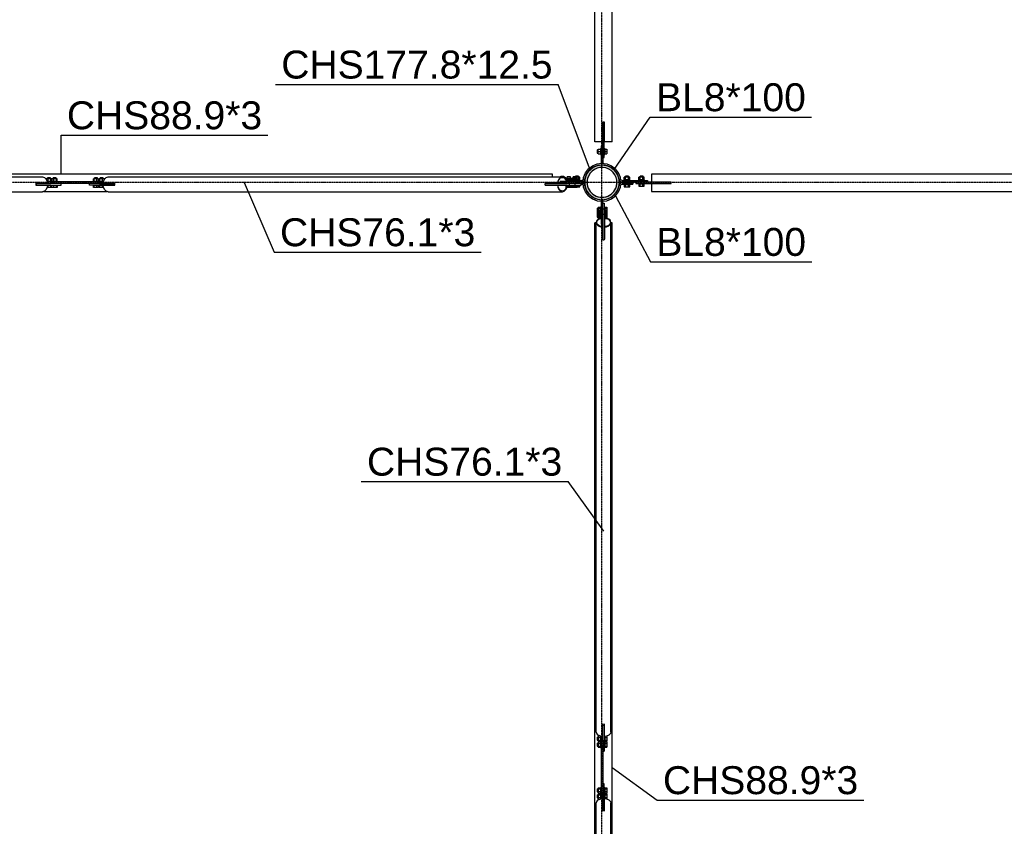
# Model space of a CAD drawing. Header units: millimetres. Extents: x 0 to 142951, y 0 to 27942.
# Tile 51 of 70: x 70763 to 75810, y 17199 to 21334. Entities that reach past the tile are written whole.
import ezdxf

# ---------------------------------------------------------------- set-up
doc = ezdxf.new("R2010")
doc.units = ezdxf.units.MM
doc.linetypes.add('DXK_LINE_DOT3', pattern=[5.9187, 2.979, -0.9799, 0.9799, -0.9799])
doc.styles.add('Arial', font='ARIAL.TTF', dxfattribs={"height": 0.2})

# ---------------------------------------------------------------- blocks, each defined once
blk = doc.blocks.new('Bolt-43685 - 42569')
at = {"color": 7}
for p, q in [((73722.8, 17656.2), (73722.8, 17640.4)), ((73722.8, 17656.2), (73727.8, 17656.2)), ((73722.8, 17640.4), (73727.8, 17640.4)), ((73722.8, 17625.4), (73722.8, 17609.7)), ((73722.8, 17625.4), (73727.8, 17625.4)), ((73727.8, 17662), (73727.8, 17634.7)), ((73727.8, 17662), (73737.7, 17662)), ((73727.8, 17653.1), (73740.8, 17653.1)), ((73727.8, 17639.5), (73740.8, 17639.5)), ((73727.8, 17634.7), (73740.8, 17634.7)), ((73727.8, 17631.2), (73727.8, 17603.9)), ((73727.8, 17631.2), (73740.8, 17631.2)), ((73727.8, 17622.4), (73740.8, 17622.4)), ((73740.8, 17660.7), (73740.8, 17633.5)), ((73740.8, 17633.5), (73743.8, 17633.5)), ((73740.8, 17632.3), (73740.8, 17602.8)), ((73740.8, 17632.3), (73743.8, 17632.3)), ((73759.8, 17663.1), (73760.8, 17663.1)), ((73759.8, 17633.5), (73762.8, 17633.5)), ((73759.8, 17632.3), (73762.8, 17632.3)), ((73762.8, 17659.5), (73762.8, 17633.5)), ((73762.8, 17653.1), (73772.8, 17653.1)), ((73762.8, 17639.5), (73772.8, 17639.5)), ((73762.8, 17634.7), (73772.8, 17634.7)), ((73762.8, 17632.3), (73762.8, 17602.8)), ((73762.8, 17631.2), (73772.8, 17631.2)), ((73762.8, 17622.4), (73772.8, 17622.4)), ((73772.8, 17661.5), (73772.8, 17634.7)), ((73772.8, 17631.2), (73772.8, 17603.9)), ((73722.8, 17609.7), (73727.8, 17609.7)), ((73727.8, 17608.7), (73740.8, 17608.7)), ((73727.8, 17603.9), (73740.8, 17603.9)), ((73740.8, 17602.8), (73743.8, 17602.8)), ((73759.8, 17602.8), (73762.8, 17602.8)), ((73762.8, 17608.7), (73772.8, 17608.7)), ((73762.8, 17603.9), (73772.8, 17603.9))]:
    blk.add_line(p, q, dxfattribs=at)
blk = doc.blocks.new('Part-42590 - 42569')
h = blk.add_hatch(color=6)
h.paths.add_polyline_path([(73836.7, 20500), (73833.7, 20523), (73824.8, 20544.5), (73810.7, 20562.9), (73792.3, 20577), (73770.8, 20585.9), (73747.8, 20588.9), (73724.8, 20585.9), (73703.4, 20577), (73685, 20562.9), (73670.9, 20544.5), (73662, 20523), (73658.9, 20500), (73662, 20477), (73670.9, 20455.6), (73685, 20437.1), (73703.4, 20423), (73724.8, 20414.1), (73747.8, 20411.1), (73770.8, 20414.1), (73792.3, 20423), (73810.7, 20437.1), (73824.8, 20455.6), (73833.7, 20477)])
h.paths.add_polyline_path([(73814, 20461.8), (73801.9, 20446), (73786, 20433.8), (73767.6, 20426.2), (73747.8, 20423.6), (73728.1, 20426.2), (73709.6, 20433.8), (73693.8, 20446), (73681.7, 20461.8), (73674, 20480.2), (73671.4, 20500), (73674, 20519.8), (73681.7, 20538.2), (73693.8, 20554), (73709.6, 20566.2), (73728.1, 20573.8), (73747.8, 20576.4), (73767.6, 20573.8), (73786, 20566.2), (73801.9, 20554), (73814, 20538.2), (73821.6, 20519.8), (73824.2, 20500), (73821.6, 20480.2)])
for radius, start, end in [(88.9, 15, 195), (76.4, 345, 165), (88.9, 195, 15), (76.4, 165, 345)]:
    blk.add_arc((73747.8, 20500), radius, start, end)
blk = doc.blocks.new('Part-43796 - 42569')
at = {"color": 7}
for p, q in [((70861.4, 20495), (70861.4, 20494)), ((71192.2, 20502), (70903.5, 20502)), ((71172.5, 20494), (70923.2, 20494)), ((70926.6, 20494), (70926.6, 20502)), ((71169.1, 20494), (71169.1, 20502)), ((71234.2, 20494), (71234.2, 20495))]:
    blk.add_line(p, q, dxfattribs=at)
blk = doc.blocks.new('Part-43684 - 42569')
at = {"color": 7}
for p, q in [((73751.8, 17640.1), (73751.8, 17721.4)), ((73751.8, 17717), (73759.8, 17717)), ((73759.8, 17721.4), (73759.8, 17583.6)), ((73751.8, 17586.2), (73759.8, 17586.2)), ((73751.8, 17583.6), (73759.8, 17583.6))]:
    blk.add_line(p, q, dxfattribs=at)
blk = doc.blocks.new('Bolt-43634 - 42569')
at = {"color": 7}
for p, q in [((73891, 20513), (73861, 20513)), ((73861, 20510), (73861, 20513)), ((73889.8, 20526), (73862.1, 20526)), ((73862.1, 20513), (73862.1, 20526)), ((73884, 20532), (73868, 20532)), ((73868, 20526), (73868, 20532)), ((73868, 20498), (73868, 20502)), ((73869, 20513), (73869, 20526)), ((73882.9, 20513), (73882.9, 20526)), ((73884, 20526), (73884, 20532)), ((73884, 20498), (73884, 20502)), ((73889.8, 20513), (73889.8, 20526)), ((73891, 20510), (73891, 20513)), ((73861, 20487), (73861, 20490)), ((73891, 20487), (73861, 20487)), ((73862.1, 20487), (73862.1, 20477)), ((73862.1, 20477), (73889.8, 20477)), ((73869, 20477), (73869, 20487)), ((73882.9, 20477), (73882.9, 20487)), ((73889.8, 20477), (73889.8, 20487)), ((73891, 20487), (73891, 20490))]:
    blk.add_line(p, q, dxfattribs=at)
blk = doc.blocks.new('Part-43531 - 42569')
at = {"color": 7}
for p, q in [((73711.4, 14707.9), (73711.4, 20292.1)), ((73717.8, 20292.1), (73711.4, 20292.1)), ((73760.3, 20255.9), (73760.3, 20292.1)), ((73760.3, 20292.1), (73760.8, 20292.1)), ((73800.3, 20292.1), (73793.9, 20292.1)), ((73800.3, 14707.9), (73800.3, 20292.1)), ((73751.3, 20255.9), (73751.3, 20285.1)), ((73751.3, 14714.9), (73751.3, 14744.1)), ((73760.3, 14707.9), (73760.3, 14744.1)), ((73711.4, 14707.9), (73717.8, 14707.9)), ((73760.3, 14707.9), (73760.8, 14707.9)), ((73800.3, 14707.9), (73793.9, 14707.9))]:
    blk.add_line(p, q, dxfattribs=at)
blk = doc.blocks.new('Bolt-43770 - 42569')
at = {"color": 7}
for p, q in [((73722.8, 20665.9), (73722.8, 20649.9)), ((73722.8, 20665.9), (73727.8, 20665.9)), ((73722.8, 20649.9), (73727.8, 20649.9)), ((73727.8, 20645.9), (73727.8, 20669.9)), ((73727.8, 20669.9), (73740.8, 20669.9)), ((73727.8, 20657.9), (73740.8, 20657.9)), ((73727.8, 20645.9), (73740.8, 20645.9)), ((73740.8, 20672.9), (73740.8, 20642.9)), ((73740.8, 20672.9), (73743.8, 20672.9)), ((73759.8, 20672.9), (73762.8, 20672.9)), ((73762.8, 20672.9), (73762.8, 20642.9)), ((73762.8, 20669.9), (73772.8, 20669.9)), ((73762.8, 20657.9), (73772.8, 20657.9)), ((73762.8, 20645.9), (73772.8, 20645.9)), ((73772.8, 20669.9), (73772.8, 20645.9)), ((73740.8, 20642.9), (73743.8, 20642.9)), ((73759.8, 20642.9), (73762.8, 20642.9))]:
    blk.add_line(p, q, dxfattribs=at)
blk = doc.blocks.new('Part-43785 - 42569')
at = {"color": 7}
for p, q in [((68525.8, 20495), (68525.9, 20496)), ((68635.6, 20495), (68525.8, 20495)), ((68527, 20504), (68527.1, 20504.6)), ((68532.7, 20516.9), (68527.1, 20504.6)), ((68527.8, 20495), (68528, 20496)), ((68529.2, 20504), (68534.1, 20514.8)), ((68541.1, 20525.2), (68532.7, 20516.9)), ((68534.1, 20514.8), (68541.9, 20522.4)), ((68551, 20528.1), (68541.1, 20525.2)), ((68541.9, 20522.4), (68551, 20525.1)), ((68551, 20528.1), (70879.3, 20528.1)), ((68560.8, 20525.2), (68551, 20528.1)), ((68551, 20525.1), (68560.1, 20522.4)), ((68560.1, 20522.4), (68567.8, 20514.8)), ((68569.2, 20516.9), (68560.8, 20525.2)), ((68567.8, 20514.8), (68572.9, 20503.4)), ((68574.8, 20504.6), (68569.2, 20516.9)), ((68572.9, 20503.4), (68574.1, 20495)), ((68576.1, 20495), (68574.8, 20504.6)), ((68585.2, 20494), (68585.3, 20495)), ((68587.2, 20494), (68587.3, 20495)), ((68633.7, 20494), (68633.6, 20495)), ((68635.7, 20494), (68635.6, 20495)), ((70845, 20495), (70904.5, 20495)), ((70845, 20495), (70845.6, 20490)), ((70879.3, 20528.1), (70889.2, 20525.2)), ((70889.2, 20525.2), (70897.6, 20516.9)), ((70897.6, 20516.9), (70903.2, 20504.6)), ((70903.2, 20504.6), (70904.5, 20495)), ((68635.6, 20485), (68525.8, 20485)), ((68525.8, 20485), (68527.1, 20475.4)), ((68527.1, 20475.4), (68532.7, 20463.1)), ((68529, 20476.6), (68527.8, 20485)), ((68534.1, 20465.2), (68529, 20476.6)), ((68532.7, 20463.1), (68541.1, 20454.8)), ((68541.9, 20457.6), (68534.1, 20465.2)), ((68541.1, 20454.8), (68551, 20452)), ((68551, 20455), (68541.9, 20457.6)), ((68560.1, 20457.6), (68551, 20455)), ((68551, 20452), (68560.8, 20454.8)), ((68551, 20452), (70879.3, 20452)), ((68567.8, 20465.2), (68560.1, 20457.6)), ((68560.8, 20454.8), (68569.2, 20463.1)), ((68572.9, 20476.6), (68567.8, 20465.2)), ((68569.2, 20463.1), (68574.8, 20475.4)), ((68574.1, 20485), (68572.9, 20476.6)), ((68574.8, 20475.4), (68576.1, 20485)), ((68585.3, 20485), (68585.2, 20486)), ((68587.3, 20485), (68587.2, 20486)), ((68633.6, 20485), (68633.7, 20486)), ((68635.6, 20485), (68635.7, 20486)), ((70845.6, 20490), (70845, 20485)), ((70845, 20485), (70904.5, 20485)), ((70889.2, 20454.8), (70879.3, 20452)), ((70897.6, 20463.1), (70889.2, 20454.8)), ((70903.2, 20475.4), (70897.6, 20463.1)), ((70904.5, 20485), (70903.2, 20475.4))]:
    blk.add_line(p, q, dxfattribs=at)
blk = doc.blocks.new('Part-43682 - 42569')
at = {"color": 7}
for p, q in [((73759.8, 17416.4), (73751.8, 17416.4)), ((73759.8, 17278.6), (73759.8, 17416.4)), ((73751.8, 17413.8), (73759.8, 17413.8)), ((73751.8, 17278.6), (73751.8, 17359.9)), ((73751.8, 17283), (73759.8, 17283))]:
    blk.add_line(p, q, dxfattribs=at)
blk = doc.blocks.new('Part-43629 - 42569')
at = {"color": 7}
for p, q in [((73699.1, 20584.4), (73722.6, 20594.1)), ((73722.6, 20594.1), (73747.8, 20597.5)), ((73747.8, 20597.5), (73773.1, 20594.1)), ((73773.1, 20594.1), (73796.6, 20584.4)), ((73653.7, 20525.2), (73663.4, 20548.7)), ((73661.5, 20523.1), (73670.4, 20544.7)), ((73663.4, 20548.7), (73678.9, 20568.9)), ((73670.4, 20544.7), (73684.6, 20563.2)), ((73678.9, 20568.9), (73699.1, 20584.4)), ((73684.6, 20563.2), (73703.1, 20577.4)), ((73703.1, 20577.4), (73724.7, 20586.4)), ((73724.7, 20586.4), (73747.8, 20589.4)), ((73747.8, 20589.4), (73771, 20586.4)), ((73771, 20586.4), (73792.5, 20577.4)), ((73792.5, 20577.4), (73811.1, 20563.2)), ((73796.6, 20584.4), (73816.8, 20568.9)), ((73825.3, 20544.7), (73811.1, 20563.2)), ((73832.3, 20548.7), (73816.8, 20568.9)), ((73834.2, 20523.1), (73825.3, 20544.7)), ((73842, 20525.2), (73832.3, 20548.7)), ((73566.1, 20510), (73644.7, 20510)), ((73648.4, 20510.9), (73644.7, 20510)), ((73651.2, 20513.4), (73648.4, 20510.9)), ((73652.6, 20517), (73651.2, 20513.4)), ((73652.3, 20504), (73657.8, 20508.8)), ((73652.6, 20517), (73653.7, 20525.2)), ((73657.8, 20508.8), (73660.5, 20515.9)), ((73660.5, 20515.9), (73661.5, 20523.1)), ((73835.1, 20515.9), (73834.2, 20523.1)), ((73835.1, 20515.9), (73837.9, 20508.8)), ((73837.9, 20508.8), (73843.6, 20503.8)), ((73843.1, 20517), (73842, 20525.2)), ((73844.5, 20513.4), (73843.1, 20517)), ((73843.6, 20503.8), (73851, 20502)), ((73847.3, 20510.9), (73844.5, 20513.4)), ((73851, 20510), (73847.3, 20510.9)), ((73851, 20510), (73981, 20510)), ((73851, 20502), (73981, 20502)), ((73981, 20510), (73981, 20502))]:
    blk.add_line(p, q, dxfattribs=at)
blk = doc.blocks.new('Part-43681 - 42569')
at = {"color": 7}
for p, q in [((73750.8, 17698.2), (73751.8, 17698.2)), ((73743.8, 17660.1), (73743.8, 17339.9)), ((73743.8, 17636.9), (73751.8, 17636.9)), ((73751.8, 17640.1), (73751.8, 17359.9)), ((73743.8, 17363.1), (73751.8, 17363.1)), ((73751.8, 17301.8), (73750.8, 17301.8))]:
    blk.add_line(p, q, dxfattribs=at)
blk = doc.blocks.new('Bolt-43693 - 42569')
at = {"color": 7}
for p, q in [((73722.8, 20367.7), (73722.8, 20367.3)), ((73722.8, 20367.7), (73727.8, 20367.7)), ((73722.8, 20367.3), (73722.8, 20351.9)), ((73722.8, 20351.9), (73727.8, 20351.9)), ((73727.8, 20373.5), (73727.8, 20346.2)), ((73727.8, 20373.5), (73740.8, 20373.5)), ((73727.8, 20368.7), (73740.8, 20368.7)), ((73727.8, 20355), (73740.8, 20355)), ((73727.8, 20346.2), (73740.8, 20346.2)), ((73727.8, 20342.7), (73727.8, 20315.4)), ((73727.8, 20342.7), (73740.8, 20342.7)), ((73740.8, 20374.6), (73740.8, 20373.9)), ((73740.8, 20374.6), (73743.8, 20374.6)), ((73740.8, 20373.9), (73740.8, 20345)), ((73740.8, 20345), (73743.8, 20345)), ((73740.8, 20343.8), (73740.8, 20343.1)), ((73740.8, 20343.8), (73743.8, 20343.8)), ((73740.8, 20343.1), (73740.8, 20316.7)), ((73759.8, 20374.6), (73762.8, 20374.6)), ((73759.8, 20345), (73762.8, 20345)), ((73759.8, 20343.8), (73762.8, 20343.8)), ((73762.8, 20374.6), (73762.8, 20345)), ((73762.8, 20373.5), (73772.8, 20373.5)), ((73762.8, 20368.7), (73772.8, 20368.7)), ((73762.8, 20355), (73772.8, 20355)), ((73762.8, 20346.2), (73772.8, 20346.2)), ((73762.8, 20343.8), (73762.8, 20317.9)), ((73762.8, 20342.7), (73772.8, 20342.7)), ((73772.8, 20373.5), (73772.8, 20346.2)), ((73772.8, 20342.7), (73772.8, 20315.9)), ((73722.8, 20336.9), (73722.8, 20336.6)), ((73722.8, 20336.9), (73727.8, 20336.9)), ((73722.8, 20336.6), (73722.8, 20321.2)), ((73722.8, 20321.2), (73727.8, 20321.2)), ((73727.8, 20337.9), (73740.8, 20337.9)), ((73727.8, 20324.3), (73740.8, 20324.3)), ((73727.8, 20315.4), (73737.7, 20315.4)), ((73759.8, 20314.3), (73760.8, 20314.3)), ((73762.8, 20337.9), (73772.8, 20337.9)), ((73762.8, 20324.3), (73772.8, 20324.3))]:
    blk.add_line(p, q, dxfattribs=at)
blk = doc.blocks.new('Bolt-43809 - 42569')
at = {"color": 7}
for p, q in [((73592.4, 20507), (73563.2, 20507)), ((73563.2, 20504), (73563.2, 20507)), ((73591.3, 20520), (73564.3, 20520)), ((73564.3, 20520), (73564.3, 20507)), ((73568.4, 20507), (73568.4, 20520)), ((73585.6, 20528), (73570, 20528)), ((73570, 20520), (73570, 20528)), ((73570, 20494), (73570, 20496)), ((73581.9, 20507), (73581.9, 20520)), ((73585.6, 20520), (73585.6, 20528)), ((73585.6, 20494), (73585.6, 20496)), ((73591.3, 20507), (73591.3, 20520)), ((73592.4, 20504), (73592.4, 20507)), ((73621.8, 20507), (73592.5, 20507)), ((73592.5, 20504), (73592.5, 20507)), ((73620.7, 20520), (73593.7, 20520)), ((73593.7, 20520), (73593.7, 20507)), ((73597.8, 20507), (73597.8, 20520)), ((73615, 20528), (73599.4, 20528)), ((73599.4, 20520), (73599.4, 20528)), ((73599.4, 20494), (73599.4, 20496)), ((73611.3, 20507), (73611.3, 20520)), ((73615, 20520), (73615, 20528)), ((73615, 20494), (73615, 20496)), ((73620.7, 20507), (73620.7, 20520)), ((73621.8, 20504), (73621.8, 20507)), ((73563.2, 20483), (73563.2, 20486)), ((73563.2, 20483), (73563.5, 20483)), ((73563.5, 20483), (73592.4, 20483)), ((73564.3, 20473), (73564.3, 20483)), ((73591.3, 20473), (73564.3, 20473)), ((73568.4, 20473), (73568.4, 20483)), ((73581.9, 20473), (73581.9, 20483)), ((73591.3, 20483), (73591.3, 20473)), ((73592.4, 20483), (73592.4, 20486)), ((73592.5, 20483), (73592.5, 20486)), ((73592.5, 20483), (73592.8, 20483)), ((73592.8, 20483), (73621.8, 20483)), ((73593.7, 20473), (73593.7, 20483)), ((73620.7, 20473), (73593.7, 20473)), ((73597.8, 20473), (73597.8, 20483)), ((73611.3, 20473), (73611.3, 20483)), ((73620.7, 20483), (73620.7, 20473)), ((73621.8, 20483), (73621.8, 20486))]:
    blk.add_line(p, q, dxfattribs=at)
blk = doc.blocks.new('Bolt-43637 - 42569')
at = {"color": 7}
for p, q in [((73966, 20513), (73936, 20513)), ((73936, 20510), (73936, 20513)), ((73936, 20491), (73936, 20494)), ((73964.8, 20526), (73937.1, 20526)), ((73937.1, 20513), (73937.1, 20526)), ((73959, 20531), (73943, 20531)), ((73943, 20526), (73943, 20531)), ((73944, 20513), (73944, 20526)), ((73957.9, 20513), (73957.9, 20526)), ((73959, 20526), (73959, 20531)), ((73964.8, 20513), (73964.8, 20526)), ((73966, 20510), (73966, 20513)), ((73966, 20491), (73966, 20494)), ((73966, 20491), (73936, 20491)), ((73937.1, 20491), (73937.1, 20481)), ((73937.1, 20481), (73964.8, 20481)), ((73944, 20481), (73944, 20491)), ((73957.9, 20481), (73957.9, 20491)), ((73964.8, 20481), (73964.8, 20491))]:
    blk.add_line(p, q, dxfattribs=at)
blk = doc.blocks.new('Part-43627 - 42569')
at = {"color": 7}
for p, q in [((73494.7, 20542.5), (68601, 20542.5)), ((68601, 20542.5), (68601, 20528.1)), ((73494.7, 20528.1), (73494.7, 20542.5)), ((70884.8, 20453.6), (71210.9, 20453.6))]:
    blk.add_line(p, q, dxfattribs=at)
blk = doc.blocks.new('Bolt-43635 - 42569')
at = {"color": 7}
for p, q in [((73634.7, 20513), (73604.7, 20513)), ((73604.7, 20510), (73604.7, 20513)), ((73633.6, 20526), (73605.8, 20526)), ((73605.8, 20513), (73605.8, 20526)), ((73627.7, 20532), (73611.7, 20532)), ((73611.7, 20526), (73611.7, 20532)), ((73612.8, 20513), (73612.8, 20526)), ((73626.6, 20513), (73626.6, 20526)), ((73627.7, 20526), (73627.7, 20532)), ((73633.6, 20513), (73633.6, 20526)), ((73634.7, 20510), (73634.7, 20513)), ((73605.8, 20486), (73605.8, 20477)), ((73605.8, 20477), (73633.6, 20477)), ((73612.8, 20477), (73612.8, 20486)), ((73626.6, 20477), (73626.6, 20486)), ((73633.6, 20477), (73633.6, 20486))]:
    blk.add_line(p, q, dxfattribs=at)
blk = doc.blocks.new('Part-43574 - 42569')
at = {"color": 7}
for p, q in [((78894.7, 20542.5), (74001, 20542.5)), ((74001, 20542.5), (74001, 20502.5)), ((74001, 20502.5), (74102, 20502.5)), ((74001, 20493.5), (74102, 20493.5)), ((74001, 20493.5), (74001, 20453.6)), ((74102, 20493.5), (74102, 20502.5)), ((78793.7, 20502.5), (78894.7, 20502.5)), ((78793.7, 20502.5), (78793.7, 20493.5)), ((78793.7, 20493.5), (78894.7, 20493.5)), ((78894.7, 20542.5), (78894.7, 20502.5)), ((78894.7, 20493.5), (78894.7, 20453.6)), ((74001, 20453.6), (78894.7, 20453.6))]:
    blk.add_line(p, q, dxfattribs=at)
blk = doc.blocks.new('Part-43578 - 42569')
at = {"color": 7}
for p, q in [((73921, 20502), (73921, 20494)), ((73921, 20502), (74101, 20502)), ((73921, 20494), (74101, 20494)), ((74101, 20502), (74101, 20494))]:
    blk.add_line(p, q, dxfattribs=at)
blk = doc.blocks.new('Part-43628 - 42569')
at = {"color": 7}
for p, q in [((73589.7, 20494), (73589.7, 20496)), ((73657.8, 20491.2), (73652.3, 20496)), ((73843.6, 20496.2), (73837.9, 20491.2)), ((73851, 20498), (73843.6, 20496.2)), ((73851, 20498), (73906, 20498)), ((73906, 20498), (73906, 20490)), ((73641.1, 20490), (73644.7, 20490)), ((73644.7, 20490), (73648.4, 20489.1)), ((73648.4, 20489.1), (73651.2, 20486.6)), ((73651.2, 20486.6), (73652.6, 20483)), ((73653.7, 20474.8), (73652.6, 20483)), ((73663.4, 20451.3), (73653.7, 20474.8)), ((73660.5, 20484.1), (73657.8, 20491.2)), ((73661.5, 20476.9), (73660.5, 20484.1)), ((73670.4, 20455.3), (73661.5, 20476.9)), ((73678.9, 20431.1), (73663.4, 20451.3)), ((73684.6, 20436.8), (73670.4, 20455.3)), ((73811.1, 20436.8), (73825.3, 20455.3)), ((73816.8, 20431.1), (73832.3, 20451.3)), ((73825.3, 20455.3), (73834.2, 20476.9)), ((73832.3, 20451.3), (73842, 20474.8)), ((73834.2, 20476.9), (73835.1, 20484.1)), ((73837.9, 20491.2), (73835.1, 20484.1)), ((73842, 20474.8), (73843.1, 20483)), ((73843.1, 20483), (73844.5, 20486.6)), ((73844.5, 20486.6), (73847.3, 20489.1)), ((73847.3, 20489.1), (73851, 20490)), ((73851, 20490), (73906, 20490)), ((73678.9, 20431.1), (73699.1, 20415.6)), ((73684.6, 20436.8), (73703.1, 20422.6)), ((73699.1, 20415.6), (73722.6, 20405.9)), ((73703.1, 20422.6), (73724.7, 20413.6)), ((73722.6, 20405.9), (73743.8, 20403.1)), ((73724.7, 20413.6), (73744, 20411.1)), ((73751.6, 20411.1), (73771, 20413.6)), ((73751.8, 20403.1), (73773.1, 20405.9)), ((73771, 20413.6), (73792.5, 20422.6)), ((73773.1, 20405.9), (73796.6, 20415.6)), ((73792.5, 20422.6), (73811.1, 20436.8)), ((73796.6, 20415.6), (73816.8, 20431.1))]:
    blk.add_line(p, q, dxfattribs=at)
blk = doc.blocks.new('Part-43632 - 42569')
at = {"color": 7}
blk.add_line((73574.7, 20494), (73574.7, 20496), dxfattribs=at)
blk = doc.blocks.new('Bolt-43636 - 42569')
at = {"color": 7}
for p, q in [((73536.7, 20531), (73552.7, 20531)), ((73536.7, 20528.1), (73536.7, 20531)), ((73551.7, 20526), (73558.6, 20526)), ((73552.7, 20531), (73552.7, 20526)), ((73558.6, 20526), (73558.6, 20521.3)), ((73530.8, 20485), (73530.8, 20486)), ((73537.8, 20485), (73537.8, 20486)), ((73551.6, 20485), (73551.6, 20486)), ((73558.6, 20485), (73558.6, 20486))]:
    blk.add_line(p, q, dxfattribs=at)
blk = doc.blocks.new('Bolt-43644 - 42569')
at = {"color": 7}
for p, q in [((73722.8, 20350.1), (73722.8, 20334.1)), ((73722.8, 20350.1), (73727.8, 20350.1)), ((73727.8, 20354.1), (73727.8, 20330.1)), ((73727.8, 20354.1), (73740.8, 20354.1)), ((73727.8, 20342.1), (73740.8, 20342.1)), ((73740.8, 20357.1), (73740.8, 20327.1)), ((73740.8, 20357.1), (73743.8, 20357.1)), ((73759.8, 20357.1), (73762.8, 20357.1)), ((73762.8, 20357.1), (73762.8, 20327.1)), ((73762.8, 20354.1), (73772.8, 20354.1)), ((73762.8, 20342.1), (73772.8, 20342.1)), ((73772.8, 20354.1), (73772.8, 20330.1)), ((73722.8, 20334.1), (73727.8, 20334.1)), ((73727.8, 20330.1), (73740.8, 20330.1)), ((73740.8, 20327.1), (73743.8, 20327.1)), ((73759.8, 20327.1), (73762.8, 20327.1)), ((73762.8, 20330.1), (73772.8, 20330.1))]:
    blk.add_line(p, q, dxfattribs=at)
blk = doc.blocks.new('Part-43786 - 42569')
at = {"color": 7}
for p, q in [((71191.2, 20495), (71192.5, 20504.6)), ((71191.2, 20495), (71250.7, 20495)), ((71192.5, 20504.6), (71198.1, 20516.9)), ((71198.1, 20516.9), (71206.5, 20525.2)), ((71206.5, 20525.2), (71216.4, 20528.1)), ((71216.4, 20528.1), (73544.7, 20528.1)), ((71250, 20490), (71250.7, 20495)), ((73460, 20494), (73460.1, 20495)), ((73569.9, 20495), (73460.1, 20495)), ((73462, 20494), (73462.1, 20495)), ((73508.5, 20494), (73508.3, 20495)), ((73510.5, 20494), (73510.4, 20495)), ((73520.9, 20504.6), (73519.6, 20495)), ((73526.5, 20516.9), (73520.9, 20504.6)), ((73521.6, 20495), (73522.8, 20503.4)), ((73522.8, 20503.4), (73527.9, 20514.8)), ((73534.8, 20525.2), (73526.5, 20516.9)), ((73527.9, 20514.8), (73535.6, 20522.4)), ((73544.7, 20528.1), (73534.8, 20525.2)), ((73535.6, 20522.4), (73544.7, 20525.1)), ((73554.6, 20525.2), (73544.7, 20528.1)), ((73544.7, 20525.1), (73553.8, 20522.4)), ((73553.8, 20522.4), (73561.5, 20514.8)), ((73563, 20516.9), (73554.6, 20525.2)), ((73561.5, 20514.8), (73566.4, 20504)), ((73568.6, 20504.6), (73563, 20516.9)), ((73567.8, 20495), (73567.7, 20496)), ((73568.7, 20504), (73568.6, 20504.6)), ((73569.9, 20495), (73569.7, 20496)), ((71191.2, 20485), (71250.7, 20485)), ((71192.5, 20475.4), (71191.2, 20485)), ((71198.1, 20463.1), (71192.5, 20475.4)), ((71206.5, 20454.8), (71198.1, 20463.1)), ((71216.4, 20452), (71206.5, 20454.8)), ((71216.4, 20452), (73544.7, 20452)), ((71250.7, 20485), (71250, 20490)), ((73460.1, 20485), (73460, 20486)), ((73569.9, 20485), (73460.1, 20485)), ((73462.1, 20485), (73462, 20486)), ((73508.3, 20485), (73508.5, 20486)), ((73510.4, 20485), (73510.5, 20486)), ((73519.6, 20485), (73520.9, 20475.4)), ((73520.9, 20475.4), (73526.5, 20463.1)), ((73522.8, 20476.6), (73521.6, 20485)), ((73527.9, 20465.2), (73522.8, 20476.6)), ((73526.5, 20463.1), (73534.8, 20454.8)), ((73535.6, 20457.6), (73527.9, 20465.2)), ((73534.8, 20454.8), (73544.7, 20452)), ((73544.7, 20455), (73535.6, 20457.6)), ((73553.8, 20457.6), (73544.7, 20455)), ((73544.7, 20452), (73554.6, 20454.8)), ((73561.5, 20465.2), (73553.8, 20457.6)), ((73554.6, 20454.8), (73563, 20463.1)), ((73566.7, 20476.6), (73561.5, 20465.2)), ((73563, 20463.1), (73568.6, 20475.4)), ((73567.8, 20485), (73566.7, 20476.6)), ((73568.6, 20475.4), (73569.9, 20485))]:
    blk.add_line(p, q, dxfattribs=at)
blk = doc.blocks.new('Part-43668 - 42569')
at = {"color": 7}
for p, q in [((73720.7, 20303.8), (73717.8, 20294.5)), ((73717.8, 17682.9), (73717.8, 20294.5)), ((73717.8, 20294.5), (73720.7, 20285.1)), ((73728.9, 20311.6), (73720.7, 20303.8)), ((73720.8, 20294.5), (73723.5, 20303)), ((73723.5, 20285.9), (73720.8, 20294.5)), ((73723.5, 20303), (73731.1, 20310.3)), ((73741.3, 20316.9), (73728.9, 20311.6)), ((73731.1, 20310.3), (73742.4, 20315.1)), ((73743.8, 20317.2), (73741.3, 20316.9)), ((73742.4, 20315.1), (73743.8, 20315.3)), ((73760.8, 20318.1), (73760.8, 20208.5)), ((73770.4, 20316.9), (73760.8, 20318.1)), ((73760.8, 20316.2), (73769.3, 20315.1)), ((73769.3, 20315.1), (73780.6, 20310.3)), ((73782.7, 20311.6), (73770.4, 20316.9)), ((73780.6, 20310.3), (73788.2, 20303)), ((73791, 20303.8), (73782.7, 20311.6)), ((73788.2, 20303), (73790.9, 20294.5)), ((73790.9, 20294.5), (73788.2, 20285.9)), ((73793.9, 20294.5), (73791, 20303.8)), ((73791, 20285.1), (73793.9, 20294.5)), ((73793.9, 17682.9), (73793.9, 20294.5)), ((73720.7, 20285.1), (73728.9, 20277.3)), ((73731.1, 20278.6), (73723.5, 20285.9)), ((73728.9, 20277.3), (73741.3, 20272)), ((73742.4, 20273.8), (73731.1, 20278.6)), ((73741.3, 20272), (73750.8, 20270.8)), ((73750.8, 20272.7), (73742.4, 20273.8)), ((73750.8, 20285.1), (73750.8, 20208.5)), ((73750.8, 20255.8), (73751.8, 20256)), ((73750.8, 20253.9), (73751.8, 20254.1)), ((73759.8, 20256), (73760.8, 20255.8)), ((73759.8, 20254.1), (73760.8, 20253.9)), ((73769.3, 20273.8), (73760.8, 20272.7)), ((73760.8, 20270.8), (73770.4, 20272)), ((73780.6, 20278.6), (73769.3, 20273.8)), ((73770.4, 20272), (73782.7, 20277.3)), ((73788.2, 20285.9), (73780.6, 20278.6)), ((73782.7, 20277.3), (73791, 20285.1)), ((73750.8, 20210.4), (73751.8, 20210.3)), ((73750.8, 20208.5), (73751.8, 20208.3)), ((73759.8, 20210.3), (73760.8, 20210.4)), ((73759.8, 20208.3), (73760.8, 20208.5)), ((73750.8, 17659.2), (73750.8, 17721.5)), ((73755.8, 17720.9), (73750.8, 17721.5)), ((73760.8, 17721.5), (73755.8, 17720.9)), ((73760.8, 17659.2), (73760.8, 17721.5)), ((73720.7, 17673.6), (73717.8, 17682.9)), ((73728.9, 17665.7), (73720.7, 17673.6)), ((73791, 17673.6), (73782.7, 17665.7)), ((73793.9, 17682.9), (73791, 17673.6)), ((73741.3, 17660.5), (73728.9, 17665.7)), ((73750.8, 17659.2), (73741.3, 17660.5)), ((73770.4, 17660.5), (73760.8, 17659.2)), ((73782.7, 17665.7), (73770.4, 17660.5))]:
    blk.add_line(p, q, dxfattribs=at)
blk = doc.blocks.new('Part-43671 - 42569')
at = {"color": 7}
for p, q in [((73717.8, 17317.1), (73720.7, 17326.4)), ((73717.8, 14705.5), (73717.8, 17317.1)), ((73720.7, 17326.4), (73728.9, 17334.3)), ((73728.9, 17334.3), (73741.3, 17339.5)), ((73741.3, 17339.5), (73750.8, 17340.8)), ((73750.8, 17278.5), (73750.8, 17340.8)), ((73760.8, 17278.5), (73760.8, 17340.8)), ((73760.8, 17340.8), (73770.4, 17339.5)), ((73770.4, 17339.5), (73782.7, 17334.3)), ((73782.7, 17334.3), (73791, 17326.4)), ((73791, 17326.4), (73793.9, 17317.1)), ((73793.9, 14705.5), (73793.9, 17317.1)), ((73750.8, 17278.5), (73755.8, 17279.1)), ((73755.8, 17279.1), (73760.8, 17278.5)), ((73750.8, 14791.5), (73751.8, 14791.7)), ((73750.8, 14791.5), (73750.8, 14714.9)), ((73750.8, 14789.6), (73751.8, 14789.7)), ((73759.8, 14791.7), (73760.8, 14791.5)), ((73759.8, 14789.7), (73760.8, 14789.6)), ((73760.8, 14791.5), (73760.8, 14681.9)), ((73750.8, 14746.1), (73751.8, 14745.9)), ((73750.8, 14744.2), (73751.8, 14744)), ((73759.8, 14745.9), (73760.8, 14746.1)), ((73759.8, 14744), (73760.8, 14744.2)), ((73720.7, 14714.9), (73717.8, 14705.5)), ((73717.8, 14705.5), (73720.7, 14696.2)), ((73728.9, 14722.7), (73720.7, 14714.9)), ((73720.7, 14696.2), (73728.9, 14688.4)), ((73720.8, 14705.5), (73723.5, 14714.1)), ((73723.5, 14697), (73720.8, 14705.5)), ((73723.5, 14714.1), (73731.1, 14721.4)), ((73731.1, 14689.7), (73723.5, 14697)), ((73741.3, 14728), (73728.9, 14722.7)), ((73728.9, 14688.4), (73741.3, 14683.1)), ((73731.1, 14721.4), (73742.4, 14726.2)), ((73742.4, 14684.9), (73731.1, 14689.7)), ((73750.8, 14729.2), (73741.3, 14728)), ((73742.4, 14726.2), (73750.8, 14727.3)), ((73770.4, 14728), (73760.8, 14729.2)), ((73760.8, 14727.3), (73769.3, 14726.2)), ((73769.3, 14726.2), (73780.6, 14721.4)), ((73780.6, 14689.7), (73769.3, 14684.9)), ((73782.7, 14722.7), (73770.4, 14728)), ((73770.4, 14683.1), (73782.7, 14688.4)), ((73780.6, 14721.4), (73788.2, 14714.1)), ((73788.2, 14697), (73780.6, 14689.7)), ((73791, 14714.9), (73782.7, 14722.7)), ((73782.7, 14688.4), (73791, 14696.2)), ((73788.2, 14714.1), (73790.9, 14705.5)), ((73790.9, 14705.5), (73788.2, 14697)), ((73793.9, 14705.5), (73791, 14714.9)), ((73791, 14696.2), (73793.9, 14705.5)), ((73741.3, 14683.1), (73743.8, 14682.8)), ((73743.8, 14684.7), (73742.4, 14684.9)), ((73769.3, 14684.9), (73760.8, 14683.8)), ((73760.8, 14681.9), (73770.4, 14683.1))]:
    blk.add_line(p, q, dxfattribs=at)
blk = doc.blocks.new('Part-43672 - 42569')
at = {"color": 7}
for p, q in [((73751.8, 20411.1), (73743.8, 20411.1)), ((73743.8, 20411.1), (73743.8, 20285.1)), ((73743.8, 20401.1), (73751.8, 20401.1)), ((73751.8, 20302.5), (73751.8, 20411.1)), ((73743.8, 20285.1), (73751.8, 20285.1))]:
    blk.add_line(p, q, dxfattribs=at)
blk = doc.blocks.new('Part-43675 - 42569')
at = {"color": 7}
for p, q in [((73751.8, 20393.7), (73759.8, 20393.7)), ((73759.8, 20393.7), (73759.8, 20205.4)), ((73751.8, 20364.3), (73759.8, 20364.3)), ((73751.8, 20336.2), (73759.8, 20336.2)), ((73751.8, 20205.4), (73751.8, 20302.5)), ((73751.8, 20205.4), (73759.8, 20205.4))]:
    blk.add_line(p, q, dxfattribs=at)
blk = doc.blocks.new('Bolt-43798 - 42569')
at = {"color": 7}
for p, q in [((71168.6, 20505), (71139.3, 20505)), ((71139.3, 20502), (71139.3, 20505)), ((71167.4, 20518), (71140.4, 20518)), ((71140.4, 20505), (71140.4, 20518)), ((71144.5, 20505), (71144.5, 20518)), ((71161.7, 20523), (71146.1, 20523)), ((71146.1, 20518), (71146.1, 20523)), ((71158, 20505), (71158, 20518)), ((71161.7, 20518), (71161.7, 20523)), ((71167.4, 20505), (71167.4, 20518)), ((71168.6, 20502), (71168.6, 20505)), ((71192.7, 20505), (71168.7, 20505)), ((71168.7, 20502), (71168.7, 20505)), ((71196.8, 20518), (71169.8, 20518)), ((71169.8, 20505), (71169.8, 20518)), ((71173.9, 20505), (71173.9, 20518)), ((71191.1, 20523), (71175.5, 20523)), ((71175.5, 20518), (71175.5, 20523)), ((71187.4, 20505), (71187.4, 20518)), ((71191.1, 20518), (71191.1, 20523)), ((71196.8, 20514.1), (71196.8, 20518)), ((71139.3, 20483), (71139.3, 20486)), ((71168.6, 20483), (71139.3, 20483)), ((71140.4, 20473), (71140.4, 20483)), ((71167.4, 20473), (71140.4, 20473)), ((71144.5, 20473), (71144.5, 20483)), ((71158, 20473), (71158, 20483)), ((71167.4, 20473), (71167.4, 20483)), ((71168.6, 20483), (71168.6, 20486)), ((71168.7, 20483), (71168.7, 20486)), ((71191.5, 20483), (71168.7, 20483)), ((71169.8, 20473), (71169.8, 20483)), ((71193.6, 20473), (71169.8, 20473)), ((71173.9, 20473), (71173.9, 20483)), ((71187.4, 20473), (71187.4, 20483)), ((71197.9, 20485), (71197.9, 20486))]:
    blk.add_line(p, q, dxfattribs=at)
blk = doc.blocks.new('Bolt-43683 - 42569')
at = {"color": 7}
for p, q in [((73722.8, 17390.3), (73722.8, 17389.9)), ((73722.8, 17390.3), (73727.8, 17390.3)), ((73722.8, 17389.9), (73722.8, 17374.6)), ((73722.8, 17374.6), (73727.8, 17374.6)), ((73727.8, 17396.1), (73727.8, 17368.8)), ((73727.8, 17396.1), (73740.8, 17396.1)), ((73727.8, 17391.3), (73740.8, 17391.3)), ((73727.8, 17377.6), (73740.8, 17377.6)), ((73727.8, 17368.8), (73740.8, 17368.8)), ((73727.8, 17365.3), (73727.8, 17338)), ((73727.8, 17365.3), (73740.8, 17365.3)), ((73740.8, 17397.2), (73740.8, 17396.5)), ((73740.8, 17397.2), (73743.8, 17397.2)), ((73740.8, 17396.5), (73740.8, 17367.7)), ((73740.8, 17367.7), (73743.8, 17367.7)), ((73740.8, 17366.5), (73740.8, 17365.7)), ((73740.8, 17366.5), (73743.8, 17366.5)), ((73740.8, 17365.7), (73740.8, 17339.4)), ((73759.8, 17397.2), (73762.8, 17397.2)), ((73759.8, 17367.7), (73762.8, 17367.7)), ((73759.8, 17366.5), (73762.8, 17366.5)), ((73762.8, 17397.2), (73762.8, 17367.7)), ((73762.8, 17396.1), (73772.8, 17396.1)), ((73762.8, 17391.3), (73772.8, 17391.3)), ((73762.8, 17377.6), (73772.8, 17377.6)), ((73762.8, 17368.8), (73772.8, 17368.8)), ((73762.8, 17366.5), (73762.8, 17340.5)), ((73762.8, 17365.3), (73772.8, 17365.3)), ((73772.8, 17396.1), (73772.8, 17368.8)), ((73772.8, 17365.3), (73772.8, 17338.5)), ((73722.8, 17359.6), (73722.8, 17359.2)), ((73722.8, 17359.6), (73727.8, 17359.6)), ((73722.8, 17359.2), (73722.8, 17343.8)), ((73722.8, 17343.8), (73727.8, 17343.8)), ((73727.8, 17360.5), (73740.8, 17360.5)), ((73727.8, 17346.9), (73740.8, 17346.9)), ((73727.8, 17338), (73737.7, 17338)), ((73759.8, 17336.9), (73760.8, 17336.9)), ((73762.8, 17360.5), (73772.8, 17360.5)), ((73762.8, 17346.9), (73772.8, 17346.9))]:
    blk.add_line(p, q, dxfattribs=at)
blk = doc.blocks.new('Bolt-43692 - 42569')
at = {"color": 7}
for p, q in [((73722.8, 20367.7), (73722.8, 20351.9)), ((73722.8, 20367.7), (73727.8, 20367.7)), ((73722.8, 20351.9), (73727.8, 20351.9)), ((73727.8, 20373.5), (73727.8, 20346.2)), ((73727.8, 20373.5), (73740.8, 20373.5)), ((73727.8, 20364.6), (73740.8, 20364.6)), ((73727.8, 20351), (73740.8, 20351)), ((73727.8, 20346.2), (73740.8, 20346.2)), ((73727.8, 20342.7), (73727.8, 20315.4)), ((73727.8, 20342.7), (73740.8, 20342.7)), ((73740.8, 20374.6), (73740.8, 20345)), ((73740.8, 20374.6), (73743.8, 20374.6)), ((73740.8, 20345), (73743.8, 20345)), ((73740.8, 20343.8), (73740.8, 20314.3)), ((73740.8, 20343.8), (73743.8, 20343.8)), ((73759.8, 20374.6), (73762.8, 20374.6)), ((73759.8, 20345), (73762.8, 20345)), ((73759.8, 20343.8), (73762.8, 20343.8)), ((73762.8, 20345.8), (73762.8, 20374.6)), ((73762.8, 20373.5), (73772.8, 20373.5)), ((73762.8, 20364.6), (73772.8, 20364.6)), ((73762.8, 20351), (73772.8, 20351)), ((73762.8, 20346.2), (73772.8, 20346.2)), ((73762.8, 20345), (73762.8, 20345.8)), ((73762.8, 20315), (73762.8, 20343.8)), ((73762.8, 20342.7), (73772.8, 20342.7)), ((73772.8, 20373.5), (73772.8, 20346.2)), ((73772.8, 20342.7), (73772.8, 20315.4)), ((73722.8, 20336.9), (73722.8, 20321.2)), ((73722.8, 20336.9), (73727.8, 20336.9)), ((73722.8, 20321.2), (73727.8, 20321.2)), ((73727.8, 20333.9), (73740.8, 20333.9)), ((73727.8, 20320.2), (73740.8, 20320.2)), ((73727.8, 20315.4), (73740.8, 20315.4)), ((73740.8, 20314.3), (73743.8, 20314.3)), ((73759.8, 20314.3), (73762.8, 20314.3)), ((73762.8, 20333.9), (73772.8, 20333.9)), ((73762.8, 20320.2), (73772.8, 20320.2)), ((73762.8, 20315.4), (73772.8, 20315.4)), ((73762.8, 20314.3), (73762.8, 20315))]:
    blk.add_line(p, q, dxfattribs=at)
blk = doc.blocks.new('Part-43842 - 42569')
at = {"color": 7}
for p, q in [((73658.9, 20504), (73532.9, 20504)), ((73532.9, 20504), (73532.9, 20496)), ((73532.9, 20496), (73658.9, 20496)), ((73648.9, 20496), (73648.9, 20504)), ((73658.9, 20496), (73658.9, 20504))]:
    blk.add_line(p, q, dxfattribs=at)
blk = doc.blocks.new('Bolt-43800 - 42569')
at = {"color": 7}
for p, q in [((70925.9, 20518), (70898.9, 20518)), ((70898.9, 20518), (70898.9, 20514.1)), ((70926.7, 20505), (70903, 20505)), ((70920, 20523), (70904.6, 20523)), ((70904.6, 20518), (70904.6, 20523)), ((70908.3, 20505), (70908.3, 20518)), ((70920.2, 20523), (70920, 20523)), ((70920.2, 20518), (70920.2, 20523)), ((70921.8, 20505), (70921.8, 20518)), ((70925.9, 20505), (70925.9, 20518)), ((70927, 20505), (70926.7, 20505)), ((70927, 20502), (70927, 20505)), ((70956.1, 20505), (70927.1, 20505)), ((70927.1, 20502), (70927.1, 20505)), ((70955.3, 20518), (70928.2, 20518)), ((70928.2, 20518), (70928.2, 20505)), ((70949.4, 20523), (70934, 20523)), ((70934, 20518), (70934, 20523)), ((70937.6, 20505), (70937.6, 20518)), ((70949.6, 20523), (70949.4, 20523)), ((70949.6, 20518), (70949.6, 20523)), ((70951.2, 20505), (70951.2, 20518)), ((70955.3, 20505), (70955.3, 20518)), ((70956.4, 20505), (70956.1, 20505)), ((70956.4, 20502), (70956.4, 20505)), ((70897.7, 20485), (70897.7, 20486)), ((70925.9, 20473), (70902.1, 20473)), ((70927, 20483), (70904.2, 20483)), ((70908.3, 20473), (70908.3, 20483)), ((70921.8, 20473), (70921.8, 20483)), ((70925.9, 20483), (70925.9, 20473)), ((70927, 20483), (70927, 20486)), ((70927.1, 20483), (70927.1, 20486)), ((70956.4, 20483), (70927.1, 20483)), ((70928.2, 20473), (70928.2, 20483)), ((70955.3, 20473), (70928.2, 20473)), ((70937.6, 20473), (70937.6, 20483)), ((70951.2, 20473), (70951.2, 20483)), ((70955.3, 20483), (70955.3, 20473)), ((70956.4, 20483), (70956.4, 20486))]:
    blk.add_line(p, q, dxfattribs=at)
blk = doc.blocks.new('Part-43753 - 42569')
at = {"color": 7}
for p, q in [((73711.4, 20707.9), (73711.4, 26292.1)), ((73751.3, 26292.1), (73711.4, 26292.1)), ((73751.3, 26191.1), (73751.3, 26292.1)), ((73760.3, 26191.1), (73760.3, 26292.1)), ((73800.3, 26292.1), (73760.3, 26292.1)), ((73800.3, 20707.9), (73800.3, 26292.1)), ((73751.3, 26191.1), (73760.3, 26191.1)), ((73751.3, 20707.9), (73751.3, 20808.9)), ((73760.3, 20808.9), (73751.3, 20808.9)), ((73760.3, 20707.9), (73760.3, 20808.9)), ((73751.3, 20707.9), (73711.4, 20707.9)), ((73800.3, 20707.9), (73760.3, 20707.9))]:
    blk.add_line(p, q, dxfattribs=at)
blk = doc.blocks.new('Part-43768 - 42569')
at = {"color": 7}
for p, q in [((73751.8, 20687.9), (73743.8, 20687.9)), ((73743.8, 20687.9), (73743.8, 20598)), ((73751.8, 20687.9), (73751.8, 20598)), ((73751.8, 20598), (73743.8, 20598))]:
    blk.add_line(p, q, dxfattribs=at)
blk = doc.blocks.new('Part-43769 - 42569')
at = {"color": 7}
for p, q in [((73751.8, 20627.9), (73751.8, 20807.9)), ((73751.8, 20807.9), (73759.8, 20807.9)), ((73759.8, 20627.9), (73759.8, 20807.9)), ((73751.8, 20627.9), (73759.8, 20627.9))]:
    blk.add_line(p, q, dxfattribs=at)
blk = doc.blocks.new('Part-43791 - 42569')
at = {"color": 7}
for p, q in [((73641.1, 20494), (73456.8, 20494)), ((73456.8, 20486), (73456.8, 20494)), ((73581.7, 20486), (73581.7, 20494)), ((73609.9, 20486), (73609.9, 20494)), ((73641.1, 20486), (73641.1, 20494)), ((73456.8, 20486), (73641.1, 20486))]:
    blk.add_line(p, q, dxfattribs=at)
blk = doc.blocks.new('Part-43797 - 42569')
at = {"color": 7}
for p, q in [((71120, 20486), (71120, 20494)), ((71121.1, 20486), (71121.1, 20494)), ((71172.5, 20494), (71250.6, 20494)), ((71246, 20486), (71246, 20494)), ((71250.6, 20486), (71120, 20486))]:
    blk.add_line(p, q, dxfattribs=at)
blk = doc.blocks.new('Part-43799 - 42569')
at = {"color": 7}
for p, q in [((70845.1, 20494), (70923.2, 20494)), ((70849.7, 20486), (70849.7, 20494)), ((70974.6, 20486), (70974.6, 20494)), ((70975.7, 20486), (70975.7, 20494)), ((70845.1, 20486), (70975.7, 20486))]:
    blk.add_line(p, q, dxfattribs=at)
blk = doc.blocks.new('Bolt-43807 - 42569')
at = {"color": 7}
for p, q in [((73591.3, 20520), (73564.3, 20520)), ((73564.3, 20520), (73564.3, 20514.1)), ((73585.4, 20528), (73570, 20528)), ((73570, 20520), (73570, 20528)), ((73573.7, 20510), (73573.7, 20520)), ((73585.6, 20528), (73585.4, 20528)), ((73585.6, 20520), (73585.6, 20528)), ((73585.6, 20494), (73585.6, 20496)), ((73587.2, 20510), (73587.2, 20520)), ((73591.3, 20510), (73591.3, 20520)), ((73620.7, 20520), (73593.7, 20520)), ((73593.7, 20520), (73593.7, 20510)), ((73614.8, 20528), (73599.4, 20528)), ((73599.4, 20520), (73599.4, 20528)), ((73603.1, 20510), (73603.1, 20520)), ((73615, 20528), (73614.8, 20528)), ((73615, 20520), (73615, 20528)), ((73616.6, 20510), (73616.6, 20520)), ((73620.7, 20510), (73620.7, 20520)), ((73563.2, 20485), (73563.2, 20486)), ((73591.3, 20473), (73567.5, 20473)), ((73592.4, 20483), (73569.6, 20483)), ((73573.7, 20473), (73573.7, 20483)), ((73587.2, 20473), (73587.2, 20483)), ((73591.3, 20483), (73591.3, 20473)), ((73592.4, 20483), (73592.4, 20486)), ((73592.5, 20483), (73592.5, 20486)), ((73621.8, 20483), (73592.5, 20483)), ((73593.7, 20473), (73593.7, 20483)), ((73620.7, 20473), (73593.7, 20473)), ((73603.1, 20473), (73603.1, 20483)), ((73616.6, 20473), (73616.6, 20483)), ((73620.7, 20483), (73620.7, 20473)), ((73621.8, 20483), (73621.8, 20486))]:
    blk.add_line(p, q, dxfattribs=at)
blk = doc.blocks.new('GridLine-43853 - 42569')
at = {"color": 6, "linetype": 'DXK_LINE_DOT3'}
blk.add_line((73747.8, 1000), (73747.8, 27692), dxfattribs=at)
blk = doc.blocks.new('GridLine-43861 - 42569')
at = {"color": 6, "linetype": 'DXK_LINE_DOT3'}
blk.add_line((61304.8, 20500), (80035.8, 20500), dxfattribs=at)
blk = doc.blocks.new('Mark-81868 - 42569')
at = {"color": 136}
for p, q in [((70974.6, 20542.5), (70974.6, 20742)), ((70974.6, 20742), (72035.4, 20742))]:
    blk.add_line(p, q, dxfattribs=at)
at = {"color": 30, "style": 'Arial'}
blk.add_text('CHS88.9*3', height=143.26, dxfattribs=at).set_placement((71004.6, 20772))
blk = doc.blocks.new('Mark-44719 - 42569')
at = {"color": 136}
for p, q in [((73810.5, 20566.4), (73995, 20834.6)), ((73995, 20834.6), (74822.6, 20834.6))]:
    blk.add_line(p, q, dxfattribs=at)
at = {"color": 30, "style": 'Arial'}
blk.add_text('BL8*100', height=143.26, dxfattribs=at).set_placement((74025, 20864.6))
blk = doc.blocks.new('Mark-44810 - 42569')
at = {"color": 136}
for p, q in [((71913.1, 20498.5), (72067.1, 20142.4)), ((72067.1, 20142.4), (73127.9, 20142.4))]:
    blk.add_line(p, q, dxfattribs=at)
at = {"color": 30, "style": 'Arial'}
blk.add_text('CHS76.1*3', height=143.26, dxfattribs=at).set_placement((72097.1, 20172.4))
blk = doc.blocks.new('Mark-44157 - 42569')
at = {"color": 136}
for p in [(72073.7, 21002.1), (73689.4, 20558.4)]:
    blk.add_line(p, (73523.8, 21002.1), dxfattribs=at)
at = {"color": 96, "style": 'Arial'}
blk.add_text('CHS177.8*12.5', height=143.262, dxfattribs=at).set_placement((72103.7, 21032.1))
blk = doc.blocks.new('Mark-44665 - 42569')
at = {"color": 136}
for p, q in [((73800.3, 17500), (74030.1, 17333.4)), ((74030.1, 17333.4), (75090.9, 17333.4))]:
    blk.add_line(p, q, dxfattribs=at)
at = {"color": 30, "style": 'Arial'}
blk.add_text('CHS88.9*3', height=143.26, dxfattribs=at).set_placement((74060.1, 17363.4))
blk = doc.blocks.new('Mark-44718 - 42569')
at = {"color": 136}
for p, q in [((73816.8, 20431.1), (73996.2, 20092.9)), ((73996.2, 20092.9), (74823.8, 20092.9))]:
    blk.add_line(p, q, dxfattribs=at)
at = {"color": 30, "style": 'Arial'}
blk.add_text('BL8*100', height=143.26, dxfattribs=at).set_placement((74026.2, 20122.9))
blk = doc.blocks.new('Mark-44738 - 42569')
at = {"color": 136}
for p in [(72512.9, 18966.2), (73756.4, 18711.4)]:
    blk.add_line(p, (73573.7, 18966.2), dxfattribs=at)
at = {"color": 30, "style": 'Arial'}
blk.add_text('CHS76.1*3', height=143.26, dxfattribs=at).set_placement((72542.9, 18996.2))

msp = doc.modelspace()

# ---------------------------------------------------------------- block references
for name in ['GridLine-43853 - 42569', 'Part-43753 - 42569', 'Mark-44157 - 42569', 'Mark-44719 - 42569', 'Mark-81868 - 42569', 'Part-43769 - 42569', 'Bolt-43770 - 42569', 'Part-43768 - 42569', 'GridLine-43861 - 42569', 'Part-43629 - 42569', 'Part-42590 - 42569', 'Part-43785 - 42569', 'Part-43627 - 42569', 'Part-43799 - 42569', 'Part-43796 - 42569', 'Bolt-43800 - 42569', 'Part-43797 - 42569', 'Bolt-43798 - 42569', 'Part-43786 - 42569', 'Mark-44810 - 42569', 'Part-43791 - 42569', 'Bolt-43636 - 42569', 'Part-43842 - 42569', 'Bolt-43809 - 42569', 'Bolt-43807 - 42569', 'Part-43632 - 42569', 'Part-43628 - 42569', 'Bolt-43635 - 42569', 'Bolt-43634 - 42569', 'Part-43578 - 42569', 'Bolt-43637 - 42569', 'Part-43574 - 42569', 'Part-43672 - 42569', 'Part-43675 - 42569', 'Mark-44718 - 42569', 'Bolt-43693 - 42569', 'Bolt-43692 - 42569', 'Bolt-43644 - 42569', 'Part-43531 - 42569', 'Part-43668 - 42569', 'Mark-44738 - 42569', 'Part-43684 - 42569', 'Part-43681 - 42569', 'Bolt-43685 - 42569', 'Mark-44665 - 42569', 'Part-43682 - 42569', 'Bolt-43683 - 42569', 'Part-43671 - 42569']:
    msp.add_blockref(name, (0, 0))

doc.saveas('drawing.dxf')
